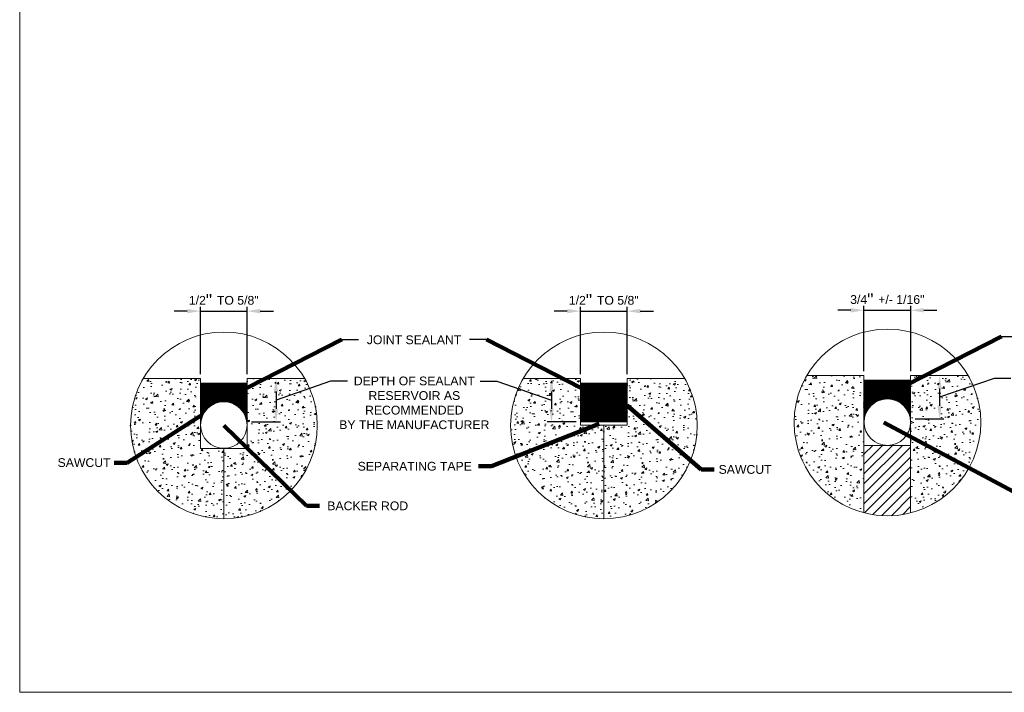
# Model space of a CAD drawing. Header units: inches. Extents: x -981 to -621, y 39 to 285.
# Tile 1 of 5: x -981 to -812, y 39 to 154. Entities that reach past the tile are written whole.
import ezdxf

# ---------------------------------------------------------------- set-up
doc = ezdxf.new("R2010")
doc.units = ezdxf.units.IN
doc.header["$MEASUREMENT"] = 0
doc.layers.get('DefPoints').update_dxf_attribs({"lineweight": 0})
for name, color, linetype, lineweight in [('C-Detl-Grph-Wt 0', 4, 'Continuous', 0), ('G-ANNO-DIMS', 2, 'Continuous', 0), ('G-ANNO-MASK', 1, 'Continuous', 0), ('G-ANNO-NOTE', 4, 'Continuous', 30), ('G-ANNO-PATT', 250, 'Continuous', 0)]:
    doc.layers.add(name, color=color, linetype=linetype, lineweight=lineweight)
doc.layers.add('G-ANNO-NPLT', color=2, linetype='Continuous', lineweight=0, plot=False)
doc.styles.add("AEC_AC_05ArchDims-CC_1_1'", font='arial.ttf', dxfattribs={"height": 1.5})
doc.styles.add("AEC_AC_44Text-LeftTop_1_1'", font='arial.ttf', dxfattribs={"height": 1.5})
doc.styles.add('Style-Arial', font='arial.ttf')
doc.dimstyles.new("AEC_AC_05_Arch-Dims_1_1'", dxfattribs={"dimtxt": 1.5, "dimasz": 2.25, "dimexe": 0.75, "dimexo": 0.75, "dimgap": 0.75, "dimtad": 1, "dimdec": 4, "dimzin": 15, "dimdsep": 46, "dimlunit": 4, "dimtxsty": "AEC_AC_05ArchDims-CC_1_1'", "dimcen": 0.09, "dimclrd": 256, "dimclre": 256, "dimazin": 2, "dimtfac": 0.7, "dimtdec": 4, "dimtix": 1, "dimtmove": 1, "dimatfit": 3, "dimfxl": 1, "dimfrac": 1, "dimtolj": 1, "dimtzin": 15, "dimlwd": 30, "dimlwe": 30, "dimarcsym": 0})
doc.dimstyles.new("AEC_AC_44_Notes_1_1'", dxfattribs={"dimtxt": 1.5, "dimasz": 2.25, "dimexe": 0.75, "dimexo": 0.75, "dimgap": 0.75, "dimtad": 1, "dimjust": 1, "dimdec": 3, "dimzin": 15, "dimdsep": 46, "dimlunit": 5, "dimtxsty": "AEC_AC_44Text-LeftTop_1_1'", "dimblk": 'NONE', "dimcen": 0.09, "dimclrd": 256, "dimclre": 256, "dimazin": 2, "dimtfac": 0.7, "dimtdec": 3, "dimtmove": 1, "dimatfit": 1, "dimfxl": 1, "dimfrac": 1, "dimtolj": 1, "dimtzin": 15, "dimlwd": 30, "dimlwe": 30, "dimarcsym": 0})

# ---------------------------------------------------------------- blocks, each defined once
blk = doc.blocks.new('*D62')
at = {"layer": 'DefPoints', "color": 0, "transparency": 16777216}
for p in [(-889.77, 92.9), (-889.77, 85.44), (-884.81, 85.44)]:
    blk.add_point(p, dxfattribs=at)
at = {"layer": 'G-ANNO-DIMS', "lineweight": 30, "transparency": 16777216}
for p, q in [((-889.77, 90.65), (-889.77, 87.69)), ((-885.56, 85.44), (-890.52, 85.44))]:
    blk.add_line(p, q, dxfattribs=at)
at = {"layer": 'G-ANNO-DIMS', "transparency": 16777216}
for points in [[(-890.14, 90.65), (-889.39, 90.65), (-889.77, 92.9)], [(-890.14, 87.69), (-889.39, 87.69), (-889.77, 85.44)]]:
    blk.add_solid(points, dxfattribs=at)
blk = doc.blocks.new('*D75')
at = {"layer": 'DefPoints', "color": 0, "transparency": 16777216}
for p in [(-941.9, 104.42), (-949.9, 92.9), (-941.9, 92.9)]:
    blk.add_point(p, dxfattribs=at)
at = {"layer": 'G-ANNO-DIMS', "lineweight": 30, "transparency": 16777216}
for p, q in [((-949.9, 93.65), (-949.9, 105.17)), ((-941.9, 93.65), (-941.9, 105.17)), ((-952.15, 104.42), (-954.4, 104.42)), ((-949.9, 104.42), (-941.9, 104.42)), ((-939.65, 104.42), (-937.4, 104.42))]:
    blk.add_line(p, q, dxfattribs=at)
at = {"layer": 'G-ANNO-DIMS', "transparency": 16777216}
for points in [[(-952.15, 104.8), (-952.15, 104.05), (-949.9, 104.42)], [(-939.65, 104.8), (-939.65, 104.05), (-941.9, 104.42)]]:
    blk.add_solid(points, dxfattribs=at)
at = {"layer": 'G-ANNO-DIMS', "color": 0, "lineweight": 30, "transparency": 16777216, "insert": (-945.9, 106.26), "char_height": 1.5, "attachment_point": 5, "style": "AEC_AC_05ArchDims-CC_1_1'"}
blk.add_mtext('\\A1;1/2{\\H1.42857x;" }TO 5/8"', dxfattribs=at)
blk = doc.blocks.new('*D76')
at = {"layer": 'DefPoints', "color": 0, "transparency": 16777216}
for p in [(-876.82, 104.42), (-884.81, 92.9), (-876.82, 92.9)]:
    blk.add_point(p, dxfattribs=at)
at = {"layer": 'G-ANNO-DIMS', "lineweight": 30, "transparency": 16777216}
for p, q in [((-884.81, 93.65), (-884.81, 105.17)), ((-876.82, 93.65), (-876.82, 105.17)), ((-887.06, 104.42), (-889.31, 104.42)), ((-884.81, 104.42), (-876.82, 104.42)), ((-874.57, 104.42), (-872.32, 104.42))]:
    blk.add_line(p, q, dxfattribs=at)
at = {"layer": 'G-ANNO-DIMS', "transparency": 16777216}
for points in [[(-887.06, 104.8), (-887.06, 104.05), (-884.81, 104.42)], [(-874.57, 104.8), (-874.57, 104.05), (-876.82, 104.42)]]:
    blk.add_solid(points, dxfattribs=at)
at = {"layer": 'G-ANNO-DIMS', "color": 0, "lineweight": 30, "transparency": 16777216, "insert": (-880.82, 106.26), "char_height": 1.5, "attachment_point": 5, "style": "AEC_AC_05ArchDims-CC_1_1'"}
blk.add_mtext('\\A1;1/2{\\H1.42857x;" }TO 5/8"', dxfattribs=at)
blk = doc.blocks.new('*D67')
at = {"layer": 'DefPoints', "color": 0, "transparency": 16777216}
for p in [(-936.95, 92.9), (-941.9, 85.44), (-936.95, 85.44)]:
    blk.add_point(p, dxfattribs=at)
at = {"layer": 'G-ANNO-DIMS', "lineweight": 30, "transparency": 16777216}
for p, q in [((-936.95, 90.65), (-936.95, 87.69)), ((-941.15, 85.44), (-936.2, 85.44))]:
    blk.add_line(p, q, dxfattribs=at)
at = {"layer": 'G-ANNO-DIMS', "transparency": 16777216}
for points in [[(-937.33, 90.65), (-936.58, 90.65), (-936.95, 92.9)], [(-937.33, 87.69), (-936.58, 87.69), (-936.95, 85.44)]]:
    blk.add_solid(points, dxfattribs=at)
blk = doc.blocks.new('*D68')
at = {"layer": 'DefPoints', "color": 0, "transparency": 16777216}
for p in [(-823.31, 93.4), (-828.26, 85.95), (-823.31, 85.95)]:
    blk.add_point(p, dxfattribs=at)
at = {"layer": 'G-ANNO-DIMS', "lineweight": 30, "transparency": 16777216}
for p, q in [((-823.31, 91.15), (-823.31, 88.2)), ((-827.51, 85.95), (-822.56, 85.95))]:
    blk.add_line(p, q, dxfattribs=at)
at = {"layer": 'G-ANNO-DIMS', "transparency": 16777216}
for points in [[(-823.68, 91.15), (-822.93, 91.15), (-823.31, 93.4)], [(-823.68, 88.2), (-822.93, 88.2), (-823.31, 85.95)]]:
    blk.add_solid(points, dxfattribs=at)
blk = doc.blocks.new('*D77')
at = {"layer": 'DefPoints', "color": 0, "transparency": 16777216}
for p in [(-828.26, 104.57), (-836.26, 93.4), (-828.26, 93.4)]:
    blk.add_point(p, dxfattribs=at)
at = {"layer": 'G-ANNO-DIMS', "lineweight": 30, "transparency": 16777216}
for p, q in [((-838.51, 104.57), (-840.76, 104.57)), ((-836.26, 94.15), (-836.26, 105.32)), ((-836.26, 104.57), (-828.26, 104.57)), ((-828.26, 94.15), (-828.26, 105.32)), ((-826.01, 104.57), (-823.76, 104.57))]:
    blk.add_line(p, q, dxfattribs=at)
at = {"layer": 'G-ANNO-DIMS', "transparency": 16777216}
for points in [[(-838.51, 104.94), (-838.51, 104.19), (-836.26, 104.57)], [(-826.01, 104.94), (-826.01, 104.19), (-828.26, 104.57)]]:
    blk.add_solid(points, dxfattribs=at)
at = {"layer": 'G-ANNO-DIMS', "color": 0, "lineweight": 30, "transparency": 16777216, "insert": (-832.26, 106.4), "char_height": 1.5, "attachment_point": 5, "style": "AEC_AC_05ArchDims-CC_1_1'"}
blk.add_mtext('\\A1;3/4{\\H1.42857x;" }+/- 1/16"', dxfattribs=at)
blk = doc.blocks.new('_None')

msp = doc.modelspace()

# ---------------------------------------------------------------- hatches: boundary and pattern name
at = {"layer": 'G-ANNO-PATT'}
h = msp.add_hatch(dxfattribs=at)
h.set_pattern_fill('AR-CONC', color=256, style=0, pattern_type=2)
h.set_pattern_definition([(50, (-956.2752, 77.3923), (3.5863, -0.31376), [0.375, -4.125]), (355, (-956.2752, 77.3923), (-0.69376, 3.76096), [0.3, -3.3]), (100.451, (-955.9764, 77.3662), (2.89254, 3.4472), [0.3187, -3.5057]), (46.184, (-956.2752, 78.3923), (5.3362, -0.8276), [0.5625, -6.1875]), (96.636, (-955.8306, 78.3234), (4.6733, 4.8706), [0.478, -5.2586]), (351.184, (-956.275, 78.3923), (4.6733, 4.8706), [0.45, -4.95]), (21, (-955.7752, 78.1423), (2.98453, -2.0131), [0.375, -4.125]), (326, (-955.7752, 78.1423), (1.2166, 3.62575), [0.3, -3.3]), (71.451, (-955.5265, 77.9746), (4.2011, 1.61266), [0.3187, -3.5057]), (37.5, (-956.2752, 77.3923), (0.0608, 1.66447), [0, -3.26, 0, -3.35, 0, -3.3125]), (7.5, (-956.2752, 77.3923), (1.31535, 1.97206), [0, -1.91, 0, -3.185, 0, -1.2625]), (327.5, (-957.3902, 77.3923), (2.66911, -0.11277), [0, -1.25, 0, -3.9, 0, -5.175]), (317.5, (-957.8902, 77.3923), (2.91593, 0.50052), [0, -1.625, 0, -2.59, 0, -3.675])])
h.paths.add_polyline_path([(-959.68177, 92.89813, 0.578790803), (-945.86995, 68.8542), (-945.86995, 80.90588), (-949.89744, 80.90588), (-949.89744, 84.9037), (-949.89744, 85.57104), (-949.89744, 85.7027), (-949.89744, 85.83595), (-949.89744, 85.97078), (-949.89744, 86.10244), (-949.89744, 86.23568), (-949.89744, 86.37051), (-949.89744, 86.50217), (-949.89744, 86.63542), (-949.89744, 86.77025), (-949.89744, 86.90191), (-949.89744, 87.03515), (-949.89744, 87.16998), (-949.89744, 87.30164), (-949.89744, 87.43489), (-949.89744, 87.56972), (-949.89744, 87.70138), (-949.89744, 87.83462), (-949.89744, 87.96945), (-949.89744, 88.10111), (-949.89744, 88.23436), (-949.89744, 88.36919), (-949.89744, 88.50085), (-949.89744, 88.63409), (-949.89744, 88.76892), (-949.89744, 88.90058), (-949.89744, 89.03383), (-949.89744, 89.16866), (-949.89744, 89.30032), (-949.89744, 89.43356), (-949.89744, 89.56839), (-949.89744, 89.70005), (-949.89744, 89.8333), (-949.89744, 89.96813), (-949.89744, 90.09979), (-949.89744, 90.23303), (-949.89744, 90.36786), (-949.89744, 90.49952), (-949.89744, 90.63277), (-949.89744, 90.7676), (-949.89744, 90.89926), (-949.89744, 91.0325), (-949.89744, 91.16733), (-949.89744, 91.29899), (-949.89744, 91.43224), (-949.89744, 91.56707), (-949.89744, 91.69873), (-949.89744, 91.83197), (-949.89744, 91.9668), (-949.89744, 92.09846), (-949.89744, 92.89793), (-959.68143, 92.89793)])
h = msp.add_hatch(dxfattribs=at)
h.set_pattern_fill('AR-CONC', color=256, style=0, pattern_type=2)
h.set_pattern_definition([(50, (-937.5686, 77.2115), (3.5863, -0.31376), [0.375, -4.125]), (355, (-937.5686, 77.2115), (-0.69376, 3.76096), [0.3, -3.3]), (100.451, (-937.2698, 77.1854), (2.89254, 3.4472), [0.3187, -3.5057]), (46.184, (-937.5686, 78.2115), (5.3362, -0.8276), [0.5625, -6.1875]), (96.636, (-937.124, 78.1425), (4.6733, 4.8706), [0.478, -5.2586]), (351.184, (-937.5686, 78.2115), (4.6733, 4.8706), [0.45, -4.95]), (21, (-937.0686, 77.9615), (2.98453, -2.0131), [0.375, -4.125]), (326, (-937.0686, 77.9615), (1.2166, 3.62575), [0.3, -3.3]), (71.451, (-936.82, 77.7937), (4.2011, 1.61266), [0.3187, -3.5057]), (37.5, (-937.5686, 77.2115), (0.0608, 1.66447), [0, -3.26, 0, -3.35, 0, -3.3125]), (7.5, (-937.5686, 77.2115), (1.31535, 1.97206), [0, -1.91, 0, -3.185, 0, -1.2625]), (327.5, (-938.6836, 77.2115), (2.66911, -0.11277), [0, -1.25, 0, -3.9, 0, -5.175]), (317.5, (-939.1836, 77.2115), (2.91593, 0.50052), [0, -1.625, 0, -2.59, 0, -3.675])])
h.paths.add_polyline_path([(-932.05752, 92.89848), (-932.05847, 92.89793), (-941.90274, 92.89793), (-941.90274, 92.09846), (-941.90274, 91.9668), (-941.90274, 91.83197), (-941.90274, 91.69873), (-941.90274, 91.56707), (-941.90274, 91.43224), (-941.90274, 91.29899), (-941.90274, 91.16733), (-941.90274, 91.0325), (-941.90274, 90.89926), (-941.90274, 90.7676), (-941.90274, 90.63277), (-941.90274, 90.49952), (-941.90274, 90.36786), (-941.90274, 90.23303), (-941.90274, 90.09979), (-941.90274, 89.96813), (-941.90274, 89.8333), (-941.90274, 89.70005), (-941.90274, 89.56839), (-941.90274, 89.43356), (-941.90274, 89.30032), (-941.90274, 89.16866), (-941.90274, 89.03383), (-941.90274, 88.90058), (-941.90274, 88.76892), (-941.90274, 88.63409), (-941.90274, 88.50085), (-941.90274, 88.36919), (-941.90274, 88.23436), (-941.90274, 88.10111), (-941.90274, 87.96945), (-941.90274, 87.83462), (-941.90274, 87.70138), (-941.90274, 87.56972), (-941.90274, 87.43489), (-941.90274, 87.30164), (-941.90274, 87.16998), (-941.90274, 87.03515), (-941.90274, 86.90191), (-941.90274, 86.77025), (-941.90274, 86.63542), (-941.90274, 86.50217), (-941.90274, 86.37051), (-941.90274, 86.23568), (-941.90274, 86.10244), (-941.90274, 85.97078), (-941.90274, 85.83595), (-941.90274, 85.7027), (-941.90274, 85.57104), (-941.90274, 84.9037), (-941.90274, 80.90588), (-945.86995, 80.90588), (-945.86995, 68.8542, 0.57881604)])
h = msp.add_hatch(dxfattribs=at)
h.set_pattern_fill('AR-CONC', color=256, style=0, pattern_type=2)
h.set_pattern_definition([(50, (-883.5844, 76.7558), (3.5863, -0.31376), [0.375, -4.125]), (355, (-883.5844, 76.7558), (-0.69376, 3.76096), [0.3, -3.3]), (100.451, (-883.2856, 76.7296), (2.89254, 3.4472), [0.3187, -3.5057]), (46.184, (-883.5844, 77.7558), (5.3362, -0.8276), [0.5625, -6.1875]), (96.636, (-883.1397, 77.687), (4.6733, 4.8706), [0.478, -5.2586]), (351.184, (-883.5844, 77.756), (4.6733, 4.8706), [0.45, -4.95]), (21, (-883.0844, 77.5058), (2.98453, -2.0131), [0.375, -4.125]), (326, (-883.0844, 77.5058), (1.2166, 3.62575), [0.3, -3.3]), (71.451, (-882.8357, 77.338), (4.2011, 1.61266), [0.3187, -3.5057]), (37.5, (-883.5844, 76.7558), (0.0608, 1.66447), [0, -3.26, 0, -3.35, 0, -3.3125]), (7.5, (-883.5844, 76.7558), (1.31535, 1.97206), [0, -1.91, 0, -3.185, 0, -1.2625]), (327.5, (-884.6994, 76.7558), (2.66911, -0.11277), [0, -1.25, 0, -3.9, 0, -5.175]), (317.5, (-885.1994, 76.7558), (2.91593, 0.50052), [0, -1.625, 0, -2.59, 0, -3.675])])
h.paths.add_polyline_path([(-880.78611, 68.8542), (-880.78611, 84.9064), (-884.8136, 84.9064), (-884.8136, 85.44097), (-884.8136, 85.57263), (-884.8136, 85.70587), (-884.8136, 85.8407), (-884.8136, 85.97236), (-884.8136, 86.10561), (-884.8136, 86.23885), (-884.8136, 86.3721), (-884.8136, 86.50534), (-884.8136, 86.63859), (-884.8136, 86.77183), (-884.8136, 86.90349), (-884.8136, 87.03832), (-884.8136, 87.17157), (-884.8136, 87.30323), (-884.8136, 87.43806), (-884.8136, 87.56972), (-884.8136, 87.70296), (-884.8136, 87.83779), (-884.8136, 87.96945), (-884.8136, 88.1027), (-884.8136, 88.23436), (-884.8136, 88.36919), (-884.8136, 88.50243), (-884.8136, 88.63409), (-884.8136, 88.76892), (-884.8136, 88.90058), (-884.8136, 89.03383), (-884.8136, 89.16866), (-884.8136, 89.30032), (-884.8136, 89.43356), (-884.8136, 89.56839), (-884.8136, 89.70005), (-884.8136, 89.8333), (-884.8136, 89.96813), (-884.8136, 90.09979), (-884.8136, 90.23303), (-884.8136, 90.36786), (-884.8136, 90.49952), (-884.8136, 90.63277), (-884.8136, 90.7676), (-884.8136, 90.89926), (-884.8136, 91.0325), (-884.8136, 91.16733), (-884.8136, 91.29899), (-884.8136, 91.43224), (-884.8136, 91.56707), (-884.8136, 91.69873), (-884.8136, 91.83197), (-884.8136, 91.9668), (-884.8136, 92.09846), (-884.8136, 92.89793), (-894.59918, 92.89793), (-894.59926, 92.89798, 0.578812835)])
h = msp.add_hatch(dxfattribs=at)
h.set_pattern_fill('AR-CONC', color=256, style=0, pattern_type=2)
h.set_pattern_definition([(50, (-874.2763, 76.6653), (3.5863, -0.31376), [0.375, -4.125]), (355, (-874.2763, 76.6653), (-0.69376, 3.76096), [0.3, -3.3]), (100.451, (-873.9774, 76.6392), (2.89254, 3.4472), [0.3187, -3.5057]), (46.184, (-874.2763, 77.6653), (5.3362, -0.8276), [0.5625, -6.1875]), (96.636, (-873.8316, 77.5964), (4.6733, 4.8706), [0.478, -5.2586]), (351.184, (-874.2763, 77.6653), (4.6733, 4.8706), [0.45, -4.95]), (21, (-873.7763, 77.4153), (2.98453, -2.0131), [0.375, -4.125]), (326, (-873.7763, 77.4153), (1.2166, 3.62575), [0.3, -3.3]), (71.451, (-873.5276, 77.2476), (4.2011, 1.61266), [0.3187, -3.5057]), (37.5, (-874.2763, 76.6653), (0.0608, 1.66447), [0, -3.26, 0, -3.35, 0, -3.3125]), (7.5, (-874.2763, 76.6653), (1.31535, 1.97206), [0, -1.91, 0, -3.185, 0, -1.2625]), (327.5, (-875.3913, 76.6653), (2.66911, -0.11277), [0, -1.25, 0, -3.9, 0, -5.175]), (317.5, (-875.8913, 76.6653), (2.91593, 0.50052), [0, -1.625, 0, -2.59, 0, -3.675])])
h.paths.add_polyline_path([(-866.97501, 92.89864), (-866.97622, 92.89793), (-876.8189, 92.89793), (-876.8189, 92.09846), (-876.8189, 91.9668), (-876.8189, 91.83197), (-876.8189, 91.69873), (-876.8189, 91.56707), (-876.8189, 91.43224), (-876.8189, 91.29899), (-876.8189, 91.16733), (-876.8189, 91.0325), (-876.8189, 90.89926), (-876.8189, 90.7676), (-876.8189, 90.63277), (-876.8189, 90.49952), (-876.8189, 90.36786), (-876.8189, 90.23303), (-876.8189, 90.09979), (-876.8189, 89.96813), (-876.8189, 89.8333), (-876.8189, 89.70005), (-876.8189, 89.56839), (-876.8189, 89.43356), (-876.8189, 89.30032), (-876.8189, 89.16866), (-876.8189, 89.03383), (-876.8189, 88.90058), (-876.8189, 88.76892), (-876.8189, 88.63409), (-876.8189, 88.50243), (-876.8189, 88.36919), (-876.8189, 88.23436), (-876.8189, 88.1027), (-876.8189, 87.96945), (-876.8189, 87.83779), (-876.8189, 87.70296), (-876.8189, 87.56972), (-876.8189, 87.43806), (-876.8189, 87.30323), (-876.8189, 87.17157), (-876.8189, 87.03832), (-876.8189, 86.90349), (-876.8189, 86.77183), (-876.8189, 86.63859), (-876.8189, 86.50534), (-876.8189, 86.3721), (-876.8189, 86.23885), (-876.8189, 86.10561), (-876.8189, 85.97236), (-876.8189, 85.8407), (-876.8189, 85.70587), (-876.8189, 85.57263), (-876.8189, 85.44097), (-876.8189, 84.9064), (-880.78611, 84.9064), (-880.78611, 68.8542, 0.578794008)])
h = msp.add_hatch(dxfattribs=at)
h.set_pattern_fill('AR-CONC', color=256, style=0, pattern_type=2)
h.set_pattern_definition([(50, (-843.46, 80.553), (3.5863, -0.31376), [0.375, -4.125]), (355, (-843.46, 80.553), (-0.6938, 3.761), [0.3, -3.3]), (100.451, (-843.1612, 80.527), (2.89254, 3.4472), [0.3187, -3.5057]), (46.184, (-843.46, 81.553), (5.3362, -0.8276), [0.5625, -6.1875]), (96.636, (-843.0154, 81.484), (4.6733, 4.8706), [0.478, -5.2586]), (351.184, (-843.46, 81.553), (4.6733, 4.8706), [0.45, -4.95]), (21, (-842.96, 81.303), (2.98453, -2.0131), [0.375, -4.125]), (326, (-842.96, 81.303), (1.2166, 3.62575), [0.3, -3.3]), (71.451, (-842.7113, 81.1353), (4.2011, 1.61266), [0.3187, -3.5057]), (37.5, (-843.46, 80.553), (0.0608, 1.66447), [0, -3.26, 0, -3.35, 0, -3.3125]), (7.5, (-843.46, 80.553), (1.31535, 1.97206), [0, -1.91, 0, -3.185, 0, -1.2625]), (327.5, (-844.575, 80.553), (2.66911, -0.11277), [0, -1.25, 0, -3.9, 0, -5.175]), (317.5, (-845.075, 80.553), (2.91593, 0.50052), [0, -1.625, 0, -2.59, 0, -3.675])])
h.paths.add_polyline_path([(-836.2572, 69.87553), (-836.2569, 69.87668), (-836.2569, 71.43755), (-836.2569, 73.13326), (-836.2569, 74.82896), (-836.2569, 76.52466), (-836.2569, 78.22195), (-836.2569, 79.91606), (-836.2569, 81.41189), (-836.2569, 85.40971), (-836.2569, 86.07706), (-836.2569, 86.20871), (-836.2569, 86.34196), (-836.2569, 86.47679), (-836.2569, 86.60845), (-836.2569, 86.74169), (-836.2569, 86.87653), (-836.2569, 87.00818), (-836.2569, 87.14143), (-836.2569, 87.27626), (-836.2569, 87.40792), (-836.2569, 87.54116), (-836.2569, 87.676), (-836.2569, 87.80765), (-836.2569, 87.9409), (-836.2569, 88.07573), (-836.2569, 88.20739), (-836.2569, 88.34063), (-836.2569, 88.47547), (-836.2569, 88.60712), (-836.2569, 88.74037), (-836.2569, 88.8752), (-836.2569, 89.00686), (-836.2569, 89.1401), (-836.2569, 89.27494), (-836.2569, 89.40659), (-836.2569, 89.53984), (-836.2569, 89.67467), (-836.2569, 89.80633), (-836.2569, 89.93957), (-836.2569, 90.07441), (-836.2569, 90.20606), (-836.2569, 90.33931), (-836.2569, 90.47414), (-836.2569, 90.6058), (-836.2569, 90.73904), (-836.2569, 90.87388), (-836.2569, 91.00553), (-836.2569, 91.13878), (-836.2569, 91.27361), (-836.2569, 91.40527), (-836.2569, 91.53851), (-836.2569, 91.67335), (-836.2569, 91.805), (-836.2569, 91.93825), (-836.2569, 92.07308), (-836.2569, 92.20474), (-836.2569, 92.33798), (-836.2569, 92.47282), (-836.2569, 92.60447), (-836.2569, 93.40394), (-846.04248, 93.40394), (-846.04282, 93.40414, 0.496746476)])
h = msp.add_hatch(dxfattribs=at)
h.set_pattern_fill('AR-CONC', color=256, style=0, pattern_type=2)
h.set_pattern_definition([(50, (-820.6868, 79.92), (3.5863, -0.31376), [0.375, -4.125]), (355, (-820.6868, 79.92), (-0.6938, 3.761), [0.3, -3.3]), (100.451, (-820.388, 79.894), (2.89254, 3.4472), [0.3187, -3.5057]), (46.184, (-820.6868, 80.92), (5.3362, -0.8276), [0.5625, -6.1875]), (96.636, (-820.242, 80.851), (4.6733, 4.8706), [0.478, -5.2586]), (351.184, (-820.687, 80.92), (4.6733, 4.8706), [0.45, -4.95]), (21, (-820.1868, 80.67), (2.98453, -2.0131), [0.375, -4.125]), (326, (-820.1868, 80.67), (1.2166, 3.62575), [0.3, -3.3]), (71.451, (-819.938, 80.5024), (4.2011, 1.61266), [0.3187, -3.5057]), (37.5, (-820.6868, 79.9201), (0.0608, 1.66447), [0, -3.26, 0, -3.35, 0, -3.3125]), (7.5, (-820.6868, 79.9201), (1.31535, 1.97206), [0, -1.91, 0, -3.185, 0, -1.2625]), (327.5, (-821.8018, 79.9201), (2.66911, -0.11277), [0, -1.25, 0, -3.9, 0, -5.175]), (317.5, (-822.3018, 79.9201), (2.91593, 0.50052), [0, -1.625, 0, -2.59, 0, -3.675])])
h.paths.add_polyline_path([(-818.41824, 93.40394), (-828.2622, 93.40394), (-828.2622, 92.60447), (-828.2622, 92.47282), (-828.2622, 92.33798), (-828.2622, 92.20474), (-828.2622, 92.07308), (-828.2622, 91.93825), (-828.2622, 91.805), (-828.2622, 91.67335), (-828.2622, 91.53851), (-828.2622, 91.40527), (-828.2622, 91.27361), (-828.2622, 91.13878), (-828.2622, 91.00553), (-828.2622, 90.87388), (-828.2622, 90.73904), (-828.2622, 90.6058), (-828.2622, 90.47414), (-828.2622, 90.33931), (-828.2622, 90.20606), (-828.2622, 90.07441), (-828.2622, 89.93957), (-828.2622, 89.80633), (-828.2622, 89.67467), (-828.2622, 89.53984), (-828.2622, 89.40659), (-828.2622, 89.27494), (-828.2622, 89.1401), (-828.2622, 89.00686), (-828.2622, 88.8752), (-828.2622, 88.74037), (-828.2622, 88.60712), (-828.2622, 88.47547), (-828.2622, 88.34063), (-828.2622, 88.20739), (-828.2622, 88.07573), (-828.2622, 87.9409), (-828.2622, 87.80765), (-828.2622, 87.676), (-828.2622, 87.54116), (-828.2622, 87.40792), (-828.2622, 87.27626), (-828.2622, 87.14143), (-828.2622, 87.00818), (-828.2622, 86.87653), (-828.2622, 86.74169), (-828.2622, 86.60845), (-828.2622, 86.47679), (-828.2622, 86.34196), (-828.2622, 86.20871), (-828.2622, 86.07706), (-828.2622, 85.40971), (-828.2622, 81.41189), (-828.2622, 81.12796), (-828.2622, 79.43225), (-828.2622, 77.73655), (-828.2622, 76.03927), (-828.2622, 74.34515), (-828.2622, 72.64786), (-828.2622, 70.95216), (-828.2622, 69.8605, 0.497914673)])

# ---------------------------------------------------------------- linework, layer by layer
at = {"layer": 'C-Detl-Grph-Wt 0'}
for p, q in [((-959.68143, 92.89793, 0.00197), (-949.89744, 92.89793, 0.00197)), ((-949.89744, 92.89793, 0.00197), (-949.89744, 80.90588, 0.00197)), ((-941.90274, 92.89793, 0.00197), (-941.90274, 80.90588, 0.00197)), ((-941.90274, 92.89793, 0.00197), (-932.05847, 92.89793, 0.00197)), ((-894.59918, 92.89793, 0.00197), (-884.8136, 92.89793, 0.00197)), ((-884.8136, 92.89793, 0.00197), (-884.8136, 84.9064, 0.00197)), ((-876.8189, 92.89793, 0.00197), (-876.8189, 84.9064, 0.00197)), ((-876.8189, 92.89793, 0.00197), (-866.97622, 92.89793, 0.00197)), ((-846.04248, 93.40394, 0.00197), (-836.2569, 93.40394, 0.00197)), ((-836.2569, 93.40394, 0.00197), (-836.2569, 69.87668, 0.00197)), ((-828.2622, 93.40394, 0.00197), (-828.2622, 69.85924, 0.00197)), ((-828.2622, 93.40394, 0.00197), (-818.41793, 93.40394, 0.00197)), ((-949.89744, 92.09846, 0.00197), (-941.90274, 92.09846, 0.00197)), ((-949.89744, 91.9668, 0.00197), (-941.90274, 91.9668, 0.00197)), ((-949.89744, 91.83197, 0.00197), (-941.90274, 91.83197, 0.00197)), ((-949.89744, 91.69873, 0.00197), (-941.90274, 91.69873, 0.00197)), ((-949.89744, 91.56707, 0.00197), (-941.90274, 91.56707, 0.00197)), ((-949.89744, 91.43224, 0.00197), (-941.90274, 91.43224, 0.00197)), ((-949.89744, 91.29899, 0.00197), (-941.90274, 91.29899, 0.00197)), ((-949.89744, 91.16733, 0.00197), (-941.90274, 91.16733, 0.00197)), ((-884.8136, 92.09846, 0.00197), (-876.8189, 92.09846, 0.00197)), ((-884.8136, 91.9668, 0.00197), (-876.8189, 91.9668, 0.00197)), ((-884.8136, 91.83197, 0.00197), (-876.8189, 91.83197, 0.00197)), ((-884.8136, 91.69873, 0.00197), (-876.8189, 91.69873, 0.00197)), ((-884.8136, 91.56707, 0.00197), (-876.8189, 91.56707, 0.00197)), ((-884.8136, 91.43224, 0.00197), (-876.8189, 91.43224, 0.00197)), ((-884.8136, 91.29899, 0.00197), (-876.8189, 91.29899, 0.00197)), ((-884.8136, 91.16733, 0.00197), (-876.8189, 91.16733, 0.00197)), ((-836.2569, 92.60447, 0.00197), (-828.2622, 92.60447, 0.00197)), ((-836.2569, 92.47282, 0.00197), (-828.2622, 92.47282, 0.00197)), ((-836.2569, 92.33798, 0.00197), (-828.2622, 92.33798, 0.00197)), ((-836.2569, 92.20474, 0.00197), (-828.2622, 92.20474, 0.00197)), ((-836.2569, 92.07308, 0.00197), (-828.2622, 92.07308, 0.00197)), ((-836.2569, 91.93825, 0.00197), (-828.2622, 91.93825, 0.00197)), ((-836.2569, 91.805, 0.00197), (-828.2622, 91.805, 0.00197)), ((-836.2569, 91.67335, 0.00197), (-828.2622, 91.67335, 0.00197)), ((-836.2569, 91.53851, 0.00197), (-828.2622, 91.53851, 0.00197)), ((-836.2569, 91.40527, 0.00197), (-828.2622, 91.40527, 0.00197)), ((-836.2569, 91.27361, 0.00197), (-828.2622, 91.27361, 0.00197)), ((-836.2569, 91.13878, 0.00197), (-828.2622, 91.13878, 0.00197)), ((-949.89744, 91.0325, 0.00197), (-941.90274, 91.0325, 0.00197)), ((-949.89744, 90.89926, 0.00197), (-941.90274, 90.89926, 0.00197)), ((-949.89744, 90.7676, 0.00197), (-941.90274, 90.7676, 0.00197)), ((-949.89744, 90.63277, 0.00197), (-941.90274, 90.63277, 0.00197)), ((-949.89744, 90.49952, 0.00197), (-941.90274, 90.49952, 0.00197)), ((-949.89744, 90.36786, 0.00197), (-941.90274, 90.36786, 0.00197)), ((-949.89744, 90.23303, 0.00197), (-941.90274, 90.23303, 0.00197)), ((-949.89744, 90.09979, 0.00197), (-941.90274, 90.09979, 0.00197)), ((-949.89744, 89.96813, 0.00197), (-941.90274, 89.96813, 0.00197)), ((-949.89744, 89.8333, 0.00197), (-941.90274, 89.8333, 0.00197)), ((-949.89744, 89.70005, 0.00197), (-941.90274, 89.70005, 0.00197)), ((-949.89744, 89.56839, 0.00197), (-941.90274, 89.56839, 0.00197)), ((-949.89744, 89.43356, 0.00197), (-941.90274, 89.43356, 0.00197)), ((-884.8136, 91.0325, 0.00197), (-876.8189, 91.0325, 0.00197)), ((-884.8136, 90.89926, 0.00197), (-876.8189, 90.89926, 0.00197)), ((-884.8136, 90.7676, 0.00197), (-876.8189, 90.7676, 0.00197)), ((-884.8136, 90.63277, 0.00197), (-876.8189, 90.63277, 0.00197)), ((-884.8136, 90.49952, 0.00197), (-876.8189, 90.49952, 0.00197)), ((-884.8136, 90.36786, 0.00197), (-876.8189, 90.36786, 0.00197)), ((-884.8136, 90.23303, 0.00197), (-876.8189, 90.23303, 0.00197)), ((-884.8136, 90.09979, 0.00197), (-876.8189, 90.09979, 0.00197)), ((-884.8136, 89.96813, 0.00197), (-876.8189, 89.96813, 0.00197)), ((-884.8136, 89.8333, 0.00197), (-876.8189, 89.8333, 0.00197)), ((-884.8136, 89.70005, 0.00197), (-876.8189, 89.70005, 0.00197)), ((-884.8136, 89.56839, 0.00197), (-876.8189, 89.56839, 0.00197)), ((-884.8136, 89.43356, 0.00197), (-876.8189, 89.43356, 0.00197)), ((-836.2569, 91.00553, 0.00197), (-828.2622, 91.00553, 0.00197)), ((-836.2569, 90.87388, 0.00197), (-828.2622, 90.87388, 0.00197)), ((-836.2569, 90.73904, 0.00197), (-828.2622, 90.73904, 0.00197)), ((-836.2569, 90.6058, 0.00197), (-828.2622, 90.6058, 0.00197)), ((-836.2569, 90.47414, 0.00197), (-828.2622, 90.47414, 0.00197)), ((-836.2569, 90.33931, 0.00197), (-828.2622, 90.33931, 0.00197)), ((-836.2569, 90.20606, 0.00197), (-828.2622, 90.20606, 0.00197)), ((-836.2569, 90.07441, 0.00197), (-828.2622, 90.07441, 0.00197)), ((-836.2569, 89.93957, 0.00197), (-828.2622, 89.93957, 0.00197)), ((-836.2569, 89.80633, 0.00197), (-828.2622, 89.80633, 0.00197)), ((-836.2569, 89.67467, 0.00197), (-828.2622, 89.67467, 0.00197)), ((-836.2569, 89.53984, 0.00197), (-828.2622, 89.53984, 0.00197)), ((-836.2569, 89.40659, 0.00197), (-828.2622, 89.40659, 0.00197)), ((-949.89744, 89.30032, 0.00197), (-941.90274, 89.30032, 0.00197)), ((-949.89744, 89.16866, 0.00197), (-941.90274, 89.16866, 0.00197)), ((-949.89744, 89.03383, 0.00197), (-941.90274, 89.03383, 0.00197)), ((-949.89744, 88.90058, 0.00197), (-941.90274, 88.90058, 0.00197)), ((-949.89744, 88.76892, 0.00197), (-946.85501, 88.76892, 0.00197)), ((-949.89744, 88.63409, 0.00197), (-947.28488, 88.63409, 0.00197)), ((-949.89744, 88.50085, 0.00197), (-947.59896, 88.50085, 0.00197)), ((-949.89744, 88.36919, 0.00197), (-947.85435, 88.36919, 0.00197)), ((-949.89744, 88.23436, 0.00197), (-948.07484, 88.23436, 0.00197)), ((-949.89744, 88.10111, 0.00197), (-948.26519, 88.10111, 0.00197)), ((-949.89744, 87.96945, 0.00197), (-948.43491, 87.96945, 0.00197)), ((-949.89744, 87.83462, 0.00197), (-948.58719, 87.83462, 0.00197)), ((-949.89744, 87.70138, 0.00197), (-948.7252, 87.70138, 0.00197)), ((-944.92613, 88.76892, 0.00197), (-941.90274, 88.76892, 0.00197)), ((-944.49784, 88.63409, 0.00197), (-941.90274, 88.63409, 0.00197)), ((-944.18218, 88.50085, 0.00197), (-941.90274, 88.50085, 0.00197)), ((-943.92679, 88.36919, 0.00197), (-941.90274, 88.36919, 0.00197)), ((-943.70789, 88.23436, 0.00197), (-941.90274, 88.23436, 0.00197)), ((-943.51595, 88.10111, 0.00197), (-941.90274, 88.10111, 0.00197)), ((-943.34622, 87.96945, 0.00197), (-941.90274, 87.96945, 0.00197)), ((-943.19553, 87.83462, 0.00197), (-941.90274, 87.83462, 0.00197)), ((-943.05753, 87.70138, 0.00197), (-941.90274, 87.70138, 0.00197)), ((-884.8136, 89.30032, 0.00197), (-876.8189, 89.30032, 0.00197)), ((-884.8136, 89.16866, 0.00197), (-876.8189, 89.16866, 0.00197)), ((-884.8136, 89.03383, 0.00197), (-876.8189, 89.03383, 0.00197)), ((-884.8136, 88.90058, 0.00197), (-876.8189, 88.90058, 0.00197)), ((-884.8136, 88.76892, 0.00197), (-876.8189, 88.76892, 0.00197)), ((-884.8136, 88.63409, 0.00197), (-876.8189, 88.63409, 0.00197)), ((-884.8136, 88.50243, 0.00197), (-876.8189, 88.50243, 0.00197)), ((-884.8136, 88.36919, 0.00197), (-876.8189, 88.36919, 0.00197)), ((-884.8136, 88.23436, 0.00197), (-876.8189, 88.23436, 0.00197)), ((-884.8136, 88.1027, 0.00197), (-876.8189, 88.1027, 0.00197)), ((-884.8136, 87.96945, 0.00197), (-876.8189, 87.96945, 0.00197)), ((-884.8136, 87.83779, 0.00197), (-876.8189, 87.83779, 0.00197)), ((-884.8136, 87.70296, 0.00197), (-876.8189, 87.70296, 0.00197)), ((-836.2569, 89.27494, 0.00197), (-833.21765, 89.27494, 0.00197)), ((-836.2569, 89.1401, 0.00197), (-833.64752, 89.1401, 0.00197)), ((-836.2569, 89.00686, 0.00197), (-833.9616, 89.00686, 0.00197)), ((-836.2569, 88.8752, 0.00197), (-834.21698, 88.8752, 0.00197)), ((-836.2569, 88.74037, 0.00197), (-834.43589, 88.74037, 0.00197)), ((-836.2569, 88.60712, 0.00197), (-834.62624, 88.60712, 0.00197)), ((-836.2569, 88.47547, 0.00197), (-834.79596, 88.47547, 0.00197)), ((-836.2569, 88.34063, 0.00197), (-834.94824, 88.34063, 0.00197)), ((-836.2569, 88.20739, 0.00197), (-835.08783, 88.20739, 0.00197)), ((-836.2569, 88.07573, 0.00197), (-835.21156, 88.07573, 0.00197)), ((-836.2569, 87.9409, 0.00197), (-835.32736, 87.9409, 0.00197)), ((-836.2569, 87.80765, 0.00197), (-835.43205, 87.80765, 0.00197)), ((-831.28559, 89.27494, 0.00197), (-828.2622, 89.27494, 0.00197)), ((-830.85889, 89.1401, 0.00197), (-828.2622, 89.1401, 0.00197)), ((-830.54323, 89.00686, 0.00197), (-828.2622, 89.00686, 0.00197)), ((-830.28626, 88.8752, 0.00197), (-828.2622, 88.8752, 0.00197)), ((-830.06894, 88.74037, 0.00197), (-828.2622, 88.74037, 0.00197)), ((-829.877, 88.60712, 0.00197), (-828.2622, 88.60712, 0.00197)), ((-829.70727, 88.47547, 0.00197), (-828.2622, 88.47547, 0.00197)), ((-829.55499, 88.34063, 0.00197), (-828.2622, 88.34063, 0.00197)), ((-829.41699, 88.20739, 0.00197), (-828.2622, 88.20739, 0.00197)), ((-829.29168, 88.07573, 0.00197), (-828.2622, 88.07573, 0.00197)), ((-829.17747, 87.9409, 0.00197), (-828.2622, 87.9409, 0.00197)), ((-829.07119, 87.80765, 0.00197), (-828.2622, 87.80765, 0.00197)), ((-949.89744, 87.56972, 0.00197), (-948.8521, 87.56972, 0.00197)), ((-949.89744, 87.43489, 0.00197), (-948.96789, 87.43489, 0.00197)), ((-949.89744, 87.30164, 0.00197), (-949.071, 87.30164, 0.00197)), ((-949.89744, 87.16998, 0.00197), (-949.16776, 87.16998, 0.00197)), ((-949.89744, 87.03515, 0.00197), (-949.25342, 87.03515, 0.00197)), ((-949.89744, 86.90191, 0.00197), (-949.33749, 86.90191, 0.00197)), ((-949.89744, 86.77025, 0.00197), (-949.41204, 86.77025, 0.00197)), ((-949.89744, 86.63542, 0.00197), (-949.47867, 86.63542, 0.00197)), ((-949.89744, 86.50217, 0.00197), (-949.53894, 86.50217, 0.00197)), ((-949.89744, 86.37051, 0.00197), (-949.59446, 86.37051, 0.00197)), ((-949.89744, 86.23568, 0.00197), (-949.64364, 86.23568, 0.00197)), ((-949.89744, 86.10244, 0.00197), (-949.69122, 86.10244, 0.00197)), ((-942.93063, 87.56972, 0.00197), (-941.90274, 87.56972, 0.00197)), ((-942.81642, 87.43489, 0.00197), (-941.90274, 87.43489, 0.00197)), ((-942.71172, 87.30164, 0.00197), (-941.90274, 87.30164, 0.00197)), ((-942.61655, 87.16998, 0.00197), (-941.90274, 87.16998, 0.00197)), ((-942.52772, 87.03515, 0.00197), (-941.90274, 87.03515, 0.00197)), ((-942.44523, 86.90191, 0.00197), (-941.90274, 86.90191, 0.00197)), ((-942.37227, 86.77025, 0.00197), (-941.90274, 86.77025, 0.00197)), ((-942.30564, 86.63542, 0.00197), (-941.90274, 86.63542, 0.00197)), ((-942.24378, 86.50217, 0.00197), (-941.90274, 86.50217, 0.00197)), ((-942.18826, 86.37051, 0.00197), (-941.90274, 86.37051, 0.00197)), ((-942.1375, 86.23568, 0.00197), (-941.90274, 86.23568, 0.00197)), ((-942.09309, 86.10244, 0.00197), (-941.90274, 86.10244, 0.00197)), ((-884.8136, 87.56972, 0.00197), (-876.8189, 87.56972, 0.00197)), ((-884.8136, 87.43806, 0.00197), (-876.8189, 87.43806, 0.00197)), ((-884.8136, 87.30323, 0.00197), (-876.8189, 87.30323, 0.00197)), ((-884.8136, 87.17157, 0.00197), (-876.8189, 87.17157, 0.00197)), ((-884.8136, 87.03832, 0.00197), (-876.8189, 87.03832, 0.00197)), ((-884.8136, 86.90349, 0.00197), (-876.8189, 86.90349, 0.00197)), ((-884.8136, 86.77183, 0.00197), (-876.8189, 86.77183, 0.00197)), ((-884.8136, 86.63859, 0.00197), (-876.8189, 86.63859, 0.00197)), ((-884.8136, 86.50534, 0.00197), (-876.8189, 86.50534, 0.00197)), ((-884.8136, 86.3721, 0.00197), (-876.8189, 86.3721, 0.00197)), ((-884.8136, 86.23885, 0.00197), (-876.8189, 86.23885, 0.00197)), ((-884.8136, 86.10561, 0.00197), (-876.8189, 86.10561, 0.00197)), ((-836.2569, 87.676, 0.00197), (-835.52723, 87.676, 0.00197)), ((-836.2569, 87.54116, 0.00197), (-835.61764, 87.54116, 0.00197)), ((-836.2569, 87.40792, 0.00197), (-835.69695, 87.40792, 0.00197)), ((-836.2569, 87.27626, 0.00197), (-835.77151, 87.27626, 0.00197)), ((-836.2569, 87.14143, 0.00197), (-835.83972, 87.14143, 0.00197)), ((-836.2569, 87.00818, 0.00197), (-835.90158, 87.00818, 0.00197)), ((-836.2569, 86.87653, 0.00197), (-835.95551, 86.87653, 0.00197)), ((-836.2569, 86.74169, 0.00197), (-836.00627, 86.74169, 0.00197)), ((-836.2569, 86.60845, 0.00197), (-836.05069, 86.60845, 0.00197)), ((-836.2569, 86.47679, 0.00197), (-836.09193, 86.47679, 0.00197)), ((-836.2569, 86.34196, 0.00197), (-836.12524, 86.34196, 0.00197)), ((-836.2569, 86.20871, 0.00197), (-836.15538, 86.20871, 0.00197)), ((-836.2569, 86.07706, 0.00197), (-836.17917, 86.07706, 0.00197)), ((-828.97601, 87.676, 0.00197), (-828.2622, 87.676, 0.00197)), ((-828.88718, 87.54116, 0.00197), (-828.2622, 87.54116, 0.00197)), ((-828.80787, 87.40792, 0.00197), (-828.2622, 87.40792, 0.00197)), ((-828.7349, 87.27626, 0.00197), (-828.2622, 87.27626, 0.00197)), ((-828.66669, 87.14143, 0.00197), (-828.2622, 87.14143, 0.00197)), ((-828.60483, 87.00818, 0.00197), (-828.2622, 87.00818, 0.00197)), ((-828.54773, 86.87653, 0.00197), (-828.2622, 86.87653, 0.00197)), ((-828.49697, 86.74169, 0.00197), (-828.2622, 86.74169, 0.00197)), ((-828.45414, 86.60845, 0.00197), (-828.2622, 86.60845, 0.00197)), ((-828.41448, 86.47679, 0.00197), (-828.2622, 86.47679, 0.00197)), ((-828.38117, 86.34196, 0.00197), (-828.2622, 86.34196, 0.00197)), ((-828.35103, 86.20871, 0.00197), (-828.2622, 86.20871, 0.00197)), ((-828.32565, 86.07706, 0.00197), (-828.2622, 86.07706, 0.00197)), ((-949.89744, 85.97078, 0.00197), (-949.72771, 85.97078, 0.00197)), ((-949.89744, 85.83595, 0.00197), (-949.76419, 85.83595, 0.00197)), ((-949.89744, 85.7027, 0.00197), (-949.79274, 85.7027, 0.00197)), ((-949.89744, 85.57104, 0.00197), (-949.81812, 85.57104, 0.00197)), ((-942.05343, 85.97078, 0.00197), (-941.90274, 85.97078, 0.00197)), ((-942.01853, 85.83595, 0.00197), (-941.90274, 85.83595, 0.00197)), ((-941.98839, 85.7027, 0.00197), (-941.90274, 85.7027, 0.00197)), ((-941.96301, 85.57104, 0.00197), (-941.90274, 85.57104, 0.00197)), ((-884.8136, 85.97236, 0.00197), (-876.8189, 85.97236, 0.00197)), ((-884.8136, 85.8407, 0.00197), (-876.8189, 85.8407, 0.00197)), ((-884.8136, 85.70587, 0.00197), (-876.8189, 85.70587, 0.00197)), ((-884.8136, 85.57263, 0.00197), (-876.8189, 85.57263, 0.00197)), ((-884.8136, 85.44097, 0.00197), (-876.8189, 85.44097, 0.00197)), ((-884.8136, 84.9064, 0.00197), (-876.8189, 84.9064, 0.00197)), ((-880.78611, 84.9064, 0.00197), (-880.78611, 68.85355, 0.00197)), ((-836.2569, 81.41189, 0.00197), (-828.2622, 81.41189, 0.00197)), ((-836.2569, 79.91606, 0.00197), (-834.76265, 81.41189, 0.00197)), ((-836.2569, 78.22195, 0.00197), (-833.06537, 81.41189, 0.00197)), ((-836.2569, 76.52466, 0.00197), (-831.36966, 81.41189, 0.00197)), ((-836.2569, 74.82896, 0.00197), (-829.67396, 81.41189, 0.00197)), ((-836.2569, 73.13326, 0.00197), (-828.2622, 81.12796, 0.00197)), ((-949.89744, 80.90588, 0.00197), (-941.90274, 80.90588, 0.00197)), ((-945.86995, 80.90588, 0.00197), (-945.86995, 68.85355, 0.00197)), ((-836.2569, 71.43755, 0.00197), (-828.2622, 79.43225, 0.00197)), ((-836.15062, 69.84813, 0.00197), (-828.2622, 77.73655, 0.00197)), ((-834.74362, 69.55943, 0.00197), (-828.2622, 76.03927, 0.00197)), ((-833.21447, 69.38971, 0.00197), (-828.2622, 74.34515, 0.00197)), ((-831.53622, 69.37702, 0.00197), (-828.2622, 72.64786, 0.00197)), ((-829.68031, 69.53405, 0.00197), (-828.2622, 70.95216, 0.00197))]:
    msp.add_line(p, q, dxfattribs=at)
for centre in [(-832.25234, 85.40971, 0.00197), (-945.89129, 84.9037, 0.00197)]:
    msp.add_circle(centre, 3.98316, dxfattribs=at)
at = {"layer": 'G-ANNO-DIMS', "lineweight": 30, "extrusion": (-7.43293e-20, 0.000609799, 1), "elevation": 0.05665, "flags": 128}
msp.add_lwpolyline([(-811.08193, 92.90356), (-813.96193, 92.90356), (-823.31084, 89.67545)], dxfattribs=at)
at = {"layer": 'G-ANNO-DIMS', "lineweight": 30, "extrusion": (3.71647e-20, 0.000609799, 1), "elevation": 0.05634, "flags": 128}
msp.add_lwpolyline([(-924.72156, 92.39755), (-927.60156, 92.39755), (-936.95046, 89.16943)], dxfattribs=at)
at = {"layer": 'G-ANNO-DIMS', "lineweight": 30, "extrusion": (1.85823e-20, 0.000609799, 1), "elevation": 0.05634, "flags": 128}
msp.add_lwpolyline([(-901.99478, 92.39755), (-899.11478, 92.39755), (-889.76587, 89.16943)], dxfattribs=at)
at = {"layer": 'G-ANNO-MASK'}
for centre in [(-832.23059, 85.34945, 0.00197), (-945.86955, 84.84344, 0.00197), (-880.78694, 84.84344, 0.00197)]:
    msp.add_circle(centre, 15.98924, dxfattribs=at)
at = {"layer": 'G-ANNO-NOTE'}
for p, q in [((-925.69594, 99.58172, 0.00197), (-922.81594, 99.58172, 0.00197)), ((-900.92544, 99.58172, 0.00197), (-903.80544, 99.58172, 0.00197)), ((-812.68582, 100.08773, 0.00197), (-809.80582, 100.08773, 0.00197))]:
    msp.add_line(p, q, dxfattribs=at)
at = {"layer": 'G-ANNO-NPLT'}
msp.add_3dface([(-620.8441, 285.13311, -3.51772), (-980.8441, 285.13311, -3.51772), (-980.8441, 39.13311, -3.51772), (-620.8441, 39.13311, -3.51772)], dxfattribs=at)

# ---------------------------------------------------------------- texts
at = {"layer": 'G-ANNO-DIMS', "insert": (-913.2621, 88.70302), "char_height": 1.5, "attachment_point": 5, "style": 'Style-Arial'}
msp.add_mtext('DEPTH OF SEALANT\\PRESERVOIR AS\\PRECOMMENDED\\PBY THE MANUFACTURER', dxfattribs=at)
at = {"layer": 'G-ANNO-NOTE', "char_height": 1.5}
for s, insert, attachment_point, style in [('JOINT SEALANT', (-913.31069, 99.50023), 5, 'Style-Arial'), ('SAWCUT', (-974.35746, 79.22714, 0.00197), 1, "AEC_AC_44Text-LeftTop_1_1'"), ('SEPARATING TAPE', (-903.40597, 77.84023), 6, 'Style-Arial'), ('SAWCUT', (-861.15482, 77.29822, 0.00197), 4, "AEC_AC_44Text-LeftTop_1_1'"), ('BACKER ROD', (-928.16947, 71.06133, 0.00197), 4, 'Style-Arial')]:
    msp.add_mtext(s, dxfattribs=dict(at, insert=insert, attachment_point=attachment_point, style=style))

# ---------------------------------------------------------------- dimensions: what is measured, and where the dimension line sits
at = {"layer": 'G-ANNO-DIMS', "lineweight": 30}
for base, p1, p2, text, picture, middle in [((-941.90274, 104.4246, 0.00197), (-949.89744, 92.89793, 0.00197), (-941.90274, 92.89793, 0.00197), '1/2{\\H1.42857x;" }TO 5/8"', '*D75', (-945.90009, 106.25882, 0.00197)), ((-876.8189, 104.4246, 0.00197), (-884.8136, 92.89793, 0.00197), (-876.8189, 92.89793, 0.00197), '1/2{\\H1.42857x;" }TO 5/8"', '*D76', (-880.81625, 106.25882, 0.00197)), ((-828.2622, 104.56801, 0.00197), (-836.2569, 93.40394, 0.00197), (-828.2622, 93.40394, 0.00197), '3/4{\\H1.42857x;" }+/- 1/16"', '*D77', (-832.25955, 106.40273, 0.00197))]:
    dim = msp.add_linear_dim(base=base, p1=p1, p2=p2, text=text, dimstyle="AEC_AC_05_Arch-Dims_1_1'", dxfattribs=at)
    dim.commit()
    dim.dimension.update_dxf_attribs({"geometry": picture, "text_midpoint": middle})
for base, p1, p2, picture, middle in [((-936.95046, 85.44097, 0.00197), (-936.95046, 92.89793, 0.00197), (-941.90274, 85.44097, 0.00197), '*D67', (-936.95046, 89.16945, 0.00197)), ((-889.76587, 85.44097, 0.00197), (-889.76587, 92.89793, 0.00197), (-884.8136, 85.44097, 0.00197), '*D62', (-889.76587, 89.16945, 0.00197)), ((-823.30993, 85.94698, 0.00197), (-823.30993, 93.40394, 0.00197), (-828.2622, 85.94698, 0.00197), '*D68', (-823.30993, 89.67546, 0.00197))]:
    dim = msp.add_linear_dim(base=base, p1=p1, p2=p2, angle=270, text=' ', dimstyle="AEC_AC_05_Arch-Dims_1_1'", dxfattribs=at)
    dim.commit()
    dim.dimension.update_dxf_attribs({"geometry": picture, "text_midpoint": middle})

# ---------------------------------------------------------------- leaders
at = {"layer": 'G-ANNO-NOTE', "lineweight": 30}
for points in [[(-941.90274, 91.29899, 0.00197), (-925.69594, 99.58172, 0.00197)], [(-884.71865, 91.29899, 0.00197), (-900.92544, 99.58172, 0.00197)], [(-828.89261, 91.805, 0.00197), (-812.68582, 100.08773, 0.00197)]]:
    msp.add_leader(points, dimstyle="AEC_AC_05_Arch-Dims_1_1'", override={"dimclrd": 0, "dimlwd": 65534}, dxfattribs=at)
at = {"layer": 'G-ANNO-NOTE', "lineweight": 30, "annotation_type": 0, "has_hookline": 1}
for points, dimstyle, hookline_direction, text_width in [([(-876.8189, 88.23436, 0.00197), (-864.15482, 77.29822, 0.00197), (-861.90482, 77.29822, 0.00197)], "AEC_AC_44_Notes_1_1'", 0, 8.94372), ([(-949.89744, 86.50217, 0.00197), (-962.4112, 78.45142, 0.00197), (-964.6612, 78.45142, 0.00197)], "AEC_AC_44_Notes_1_1'", 1, 8.94372), ([(-945.86955, 84.84344, 0.00197), (-931.73947, 71.06133, 0.00197), (-929.48947, 71.06133, 0.00197)], "AEC_AC_05_Arch-Dims_1_1'", 0, 13.59106), ([(-881.59772, 85.12211), (-900.04177, 77.84023), (-902.29177, 77.84023)], "AEC_AC_05_Arch-Dims_1_1'", 1, 19.35573), ([(-832.85942, 85.34945, 0.00197), (-810.62185, 73.45169, 0.00197), (-808.37185, 73.45169, 0.00197)], "AEC_AC_05_Arch-Dims_1_1'", 0, 13.59106)]:
    msp.add_leader(points, dimstyle=dimstyle, override={"dimtad": 0, "dimclrd": 0, "dimlwd": 65534}, dxfattribs=dict(at, hookline_direction=hookline_direction, text_width=text_width))

doc.saveas('drawing.dxf')
